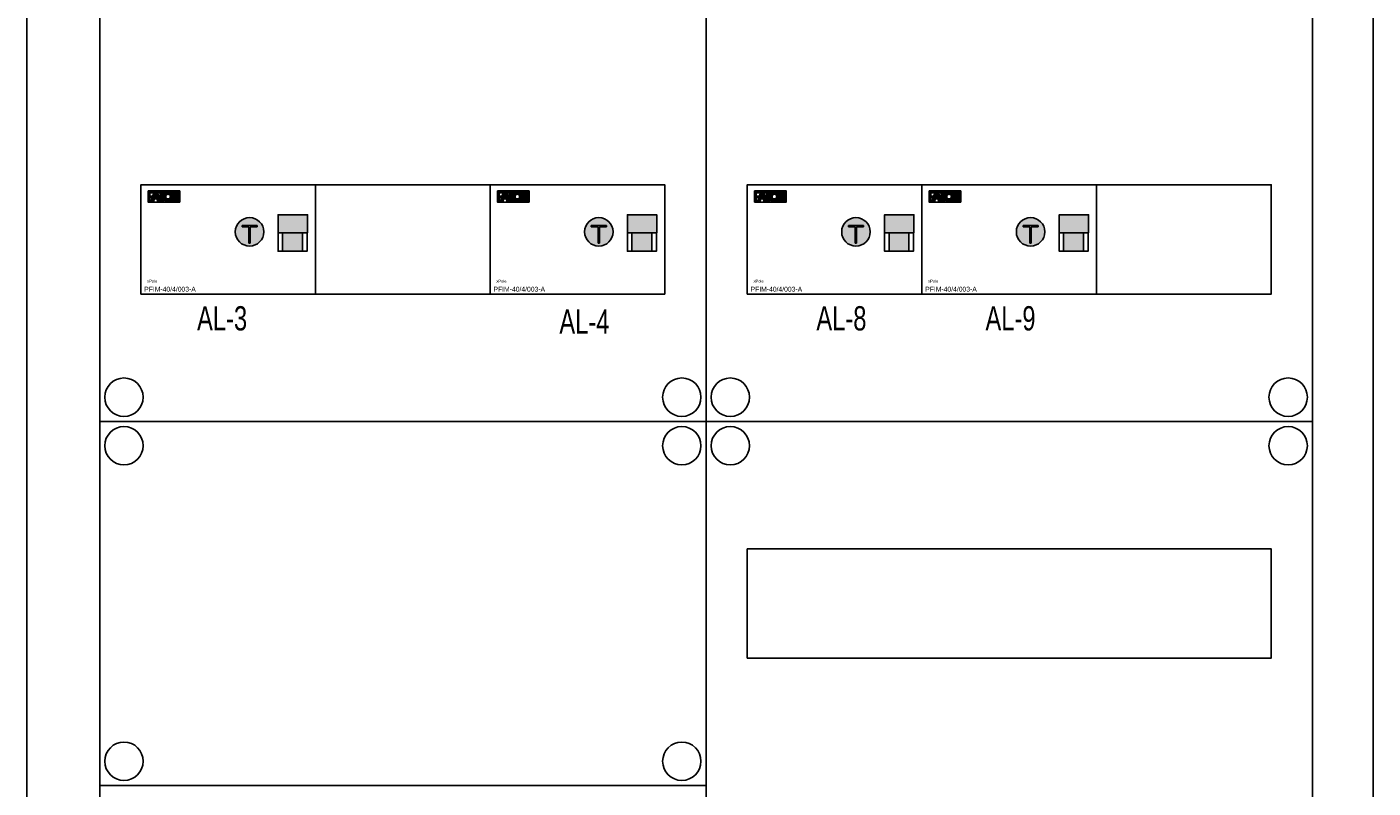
# Model space of a CAD drawing. Header units: millimetres. Extents: x -11050 to 27196, y -10809 to 18412.
# Tile 3 of 10: x -11050 to -5500, y 8740 to 11876. Entities that reach past the tile are written whole.
import ezdxf
from ezdxf.enums import TextEntityAlignment as Align

# ---------------------------------------------------------------- set-up
doc = ezdxf.new("R2010")
doc.units = ezdxf.units.MM
doc.header["$LTSCALE"] = 100
doc.layers.add('EL$6----', color=7, linetype='Continuous')
doc.styles.add('Arial', font='arial.ttf')
doc.styles.get("Standard").update_dxf_attribs({"font": 'arial.ttf'})

# ---------------------------------------------------------------- blocks, each defined once
blk = doc.blocks.new('Eaton 3 fase ALS')
for color, points in [(160, [(56.3, -26), (56.3, -25.3), (29.7, -25.3), (29.7, -71.2), (41.5, -71.2), (43.7, -64.4), (36.8, -64.4), (36.8, -52.8), (47.5, -52.8), (49.6, -46.4), (36.8, -46.4), (36.8, -33.6), (53.8, -33.6)]), (160, [(106, -26.1), (106, -25.3), (64.4, -25.3), (64.4, -33.6), (78.8, -33.6), (78.8, -71.2), (91.6, -71.2), (91.6, -59, -0.247607), (91.6, -37.5), (91.6, -33.6), (94.2, -33.6, -0.156025)]), (160, [(150.7, -58.9), (144.4, -25.3), (128.4, -25.3), (128.4, -71.2), (138, -71.2), (138, -37.6), (144.3, -71.2), (160.3, -71.2), (160.3, -25.3), (150.7, -25.3)]), (0, [(666.5, -274), (584.3, -274), (584.3, -198.2), (666.5, -198.2)])]:
    blk.add_hatch(color=color).paths.add_polyline_path(points)
h = blk.add_hatch(color=256)
h.paths.add_polyline_path([(68.1, -33.6), (64.4, -33.6), (64.4, -25.3), (56.5, -25.3), (41.5, -71.2), (51.1, -71.2), (56.1, -58), (65.7, -58), (70.8, -71.2), (78.8, -71.2), (78.8, -66.3)])
h.paths.add_polyline_path([(65.4, -48.6), (56.5, -48.6), (60.9, -33.6)], flags=16)
h = blk.add_hatch(color=256)
h.paths.add_polyline_path([(128.4, -64.1), (128.4, -32.4, 2.489681)])
h.paths.add_polyline_path([(102.3, -48.3, -1), (121.5, -48.3, -1)], flags=16)
h = blk.add_hatch(color=51)
h.dxf.hatch_style = 1
h.paths.add_polyline_path([(389.2, -193.8, 1), (506.5, -193.8, 1)])
h.paths.add_polyline_path([(478.9, -168.2), (478.9, -173.2), (450.4, -173.2), (450.4, -240.5), (445.4, -240.5), (445.4, -173.2), (416.9, -173.2), (416.9, -168.2)], flags=0)
h.paths.add_polyline_path([(478.9, -168.2), (416.9, -168.2), (416.9, -173.2), (445.4, -173.2), (445.4, -240.5), (450.4, -240.5), (450.4, -173.2), (478.9, -173.2)], flags=16)
h = blk.add_hatch(color=0)
h.dxf.hatch_style = 1
h.paths.add_polyline_path([(565.8, -123.1), (686.8, -123.1), (686.8, -198.2), (565.8, -198.2)])
at = {"color": 0}
blk.add_line((565.8, -197.9), (565.8, -123.1), dxfattribs=at)
blk.add_line((565.8, -197.9), (565.8, -123.1), dxfattribs=at)
blk.add_lwpolyline([(0, 0), (0, -450), (720, -450), (720, 0), (0, 0)], dxfattribs=at)
for points in [[(29.7, -25.3), (29.7, -71.2), (41.5, -71.2)], [(56.3, -26), (56.3, -25.3), (29.7, -25.3)], [(49.6, -46.4), (36.8, -46.4), (36.8, -33.6), (53.8, -33.6)], [(43.7, -64.4), (36.8, -64.4), (36.8, -52.8), (47.5, -52.8)], [(41.5, -71.2), (56.5, -25.3)], [(56.5, -25.3), (65.5, -25.3)], [(56.5, -48.6), (60.9, -33.6)], [(56.5, -48.6), (65.4, -48.6)], [(65.4, -48.6), (60.9, -33.6)], [(64.4, -25.3), (64.4, -33.6), (78.8, -33.6), (78.8, -71.2), (91.6, -71.2), (91.6, -59)], [(64.4, -25.3), (106, -25.3)], [(78.8, -66.3), (68.1, -33.6)], [(91.6, -59), (91.6, -71.2), (78.8, -71.2), (78.8, -33.6)], [(91.6, -37.5), (91.6, -33.6)], [(94.2, -33.6), (91.6, -33.6), (91.6, -37.5)], [(106, -25.3), (106, -26.1)], [(128.4, -71.2), (128.4, -25.3), (144.4, -25.3)], [(144.3, -71.2), (138, -37.6), (138, -71.2), (128.4, -71.2), (128.4, -25.3)], [(160.3, -25.3), (160.3, -71.2), (144.3, -71.2)], [(144.4, -25.3), (150.7, -58.9), (150.7, -25.3), (160.3, -25.3), (160.3, -71.2)], [(41.5, -71.2), (51.1, -71.2), (56.1, -58), (65.7, -58)], [(80.4, -71.2), (70.8, -71.2), (65.7, -58), (65.7, -58)]]:
    blk.add_lwpolyline(points)
blk.add_lwpolyline([(29.7, -25.3), (160.3, -25.3), (160.3, -71.2), (29.7, -71.2)], close=True)
for points in [[(686.8, -198.2), (565.8, -198.2), (565.8, -123.1), (686.8, -123.1)], [(666.5, -274), (584.3, -274), (584.3, -198.2), (666.5, -198.2)], [(666.5, -274), (584.3, -274), (584.3, -198.2), (666.5, -198.2)]]:
    blk.add_lwpolyline(points, close=True, dxfattribs=at)
at = {"flags": 128}
for points in [[(416.9, -168.2), (478.9, -168.2)], [(416.9, -168.2), (416.9, -173.2)], [(416.9, -173.2), (445.4, -173.2)], [(445.4, -173.2), (445.4, -240.5)], [(450.4, -173.2), (450.4, -240.5)], [(450.4, -173.2), (478.9, -173.2)], [(478.9, -168.2), (478.9, -173.2)], [(450.4, -240.5), (445.4, -240.5)]]:
    blk.add_lwpolyline(points, dxfattribs=at)
at = {"color": 7, "flags": 128}
for points in [[(565.8, -198.2), (565.8, -274), (584.3, -274)], [(685, -198.2), (685, -274), (666.5, -274)]]:
    blk.add_lwpolyline(points, dxfattribs=at)
for centre, radius in [((111.9, -48.3), 9.6), ((447.9, -193.8), 58.7)]:
    blk.add_circle(centre, radius)
blk.add_arc((111.9, -48.3), 22.9, 43.7665, 316.2335)
at = {"color": 160, "insert": (25.4, -390.8), "char_height": 12, "attachment_point": 1, "style": 'Arial'}
blk.add_mtext_dynamic_manual_height_columns('xPole', width=43.849, gutter_width=60, heights=[0], dxfattribs=at)
at = {"style": 'Arial'}
for tag, p in [('TYPENUMMER', (13.6, -440)), ('VERMOGEN', (179.3, -440))]:
    blk.add_attdef(tag, p, '', height=20, dxfattribs=at)

msp = doc.modelspace()

# ---------------------------------------------------------------- linework, layer by layer
at = {"layer": 'EL$6----', "color": 7}
for p, q in [((-10750, 17750), (-10750, 5750)), ((-5750, 5750), (-5750, 17750)), ((-10750, 10250), (-10750, 16250)), ((-8250, 16250), (-8250, 10250)), ((-8250, 10250), (-8250, 16250)), ((-5750, 16250), (-5750, 10250)), ((-8250, 10250), (-10750, 10250)), ((-10750, 8750), (-10750, 10250)), ((-10750, 10250), (-8250, 10250)), ((-5750, 10250), (-8250, 10250)), ((-8250, 10250), (-8250, 8750)), ((-8250, 7250), (-8250, 10250)), ((-8250, 10250), (-5750, 10250)), ((-5750, 10250), (-5750, 7250)), ((-8080, 9275), (-8080, 9725)), ((-10750, 7250), (-10750, 8750)), ((-10750, 8750), (-8250, 8750)), ((-8250, 8750), (-10750, 8750)), ((-8250, 8750), (-8250, 7250))]:
    msp.add_line(p, q, dxfattribs=at)
at = {"layer": 'EL$6----'}
msp.add_lwpolyline([(-5500, 5500), (-11050, 5500), (-11050, 18000), (-5500, 18000)], close=True, dxfattribs=at)
at = {"layer": 'EL$6----', "color": 7}
for points in [[(-10580, 10775), (-8420, 10775), (-8420, 11225), (-10580, 11225)], [(-8080, 10775), (-5920, 10775), (-5920, 11225), (-8080, 11225)], [(-8080, 9725), (-5920, 9725), (-5920, 9275), (-8080, 9275)]]:
    msp.add_lwpolyline(points, close=True, dxfattribs=at)
for centre in [(-10650, 10350), (-8350, 10350), (-8150, 10350), (-5850, 10350), (-10650, 10150), (-8350, 10150), (-8150, 10150), (-5850, 10150), (-10650, 8850), (-8350, 8850)]:
    msp.add_circle(centre, 79.1, dxfattribs=at)

# ---------------------------------------------------------------- block references
at = {"layer": 'EL$6----'}
for p in [(-10580, 11225), (-9140, 11225), (-8080, 11225), (-7360, 11225)]:
    msp.add_blockref('Eaton 3 fase ALS', p, dxfattribs=at).add_auto_attribs({'TYPENUMMER': 'PFIM-40/4/003-A'})

# ---------------------------------------------------------------- texts
at = {"layer": 'EL$6----', "color": 7, "width": 0.7}
for s, p in [('AL-3', (-10245.3, 10675)), ('AL-8', (-7692, 10675)), ('AL-9', (-6994.8, 10675)), ('AL-4', (-8751.6, 10661.4))]:
    msp.add_text(s, height=100, dxfattribs=at).set_placement(p, align=Align.MIDDLE_CENTER)

doc.saveas('drawing.dxf')
